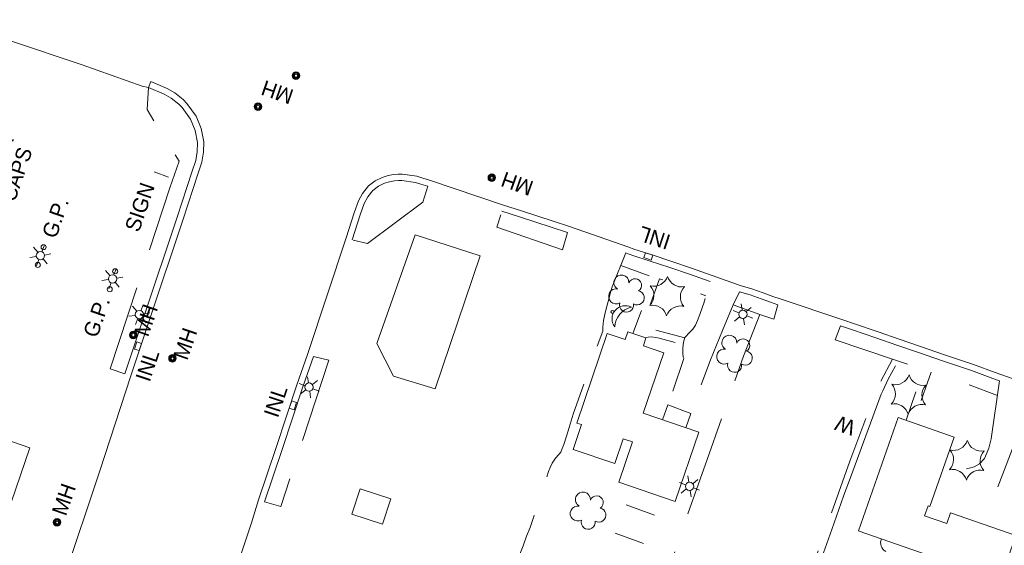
# Model space of a CAD drawing. Header units: feet. Extents: x 387042 to 388277, y 97946 to 98847.
# Tile 5 of 6: x 387576 to 387965, y 98546 to 98753. Entities that reach past the tile are written whole.
import ezdxf
from ezdxf.enums import TextEntityAlignment as Align

# ---------------------------------------------------------------- set-up
doc = ezdxf.new("R2010")
doc.units = ezdxf.units.FT
doc.header["$MEASUREMENT"] = 0
doc.linetypes.add('DGN Style 3', pattern=[55.59925, 39.71375, -15.8855])
doc.linetypes.add('DGN Style 5', pattern=[27.799625, 11.914125, -15.8855])
for name, color, linetype, lineweight in [('E_BLD', 230, 'Continuous', 13), ('E_BLD_Name', 230, 'Continuous', 0), ('E_DRN_Grate', 140, 'Continuous', 0), ('E_DWY', 3, 'DGN Style 3', 0), ('E_LAND_Vegetation', 20, 'Continuous', 0), ('E_MISCPROP', 43, 'Continuous', 0), ('E_MISCPROP_HvyDash', 230, 'DGN Style 3', 13), ('E_MISCPROP_HvyLine', 230, 'Continuous', 13), ('E_MISCPROP_Railing', 43, 'Continuous', 0), ('E_MISCPROP_Solid', 230, 'Continuous', 0), ('E_PATH_Sidewalk', 3, 'DGN Style 5', 0), ('E_RDWY', 30, 'Continuous', 13)]:
    doc.layers.add(name, color=color, linetype=linetype, lineweight=lineweight)
doc.styles.add('Style-IGR_FONT_0', font='IGR_FONT_0.shx')
doc.styles.add('Style-IGR_FONT_1', font='IGR_FONT_1.shx')

# ---------------------------------------------------------------- blocks, each defined once
blk = doc.blocks.new('MHO_3')
at = {"layer": 'E_DRN_Grate', "color": 12, "linetype": 'Continuous', "lineweight": 0}
for centre, radius in [((0.06, 0.01), 1.5), ((0.07, 0.01), 1.22), ((0.06, 0), 0.968), ((0.03, -0.01), 0.605)]:
    blk.add_circle(centre, radius, dxfattribs=at)
blk = doc.blocks.new('SIGN_7')
at = {"layer": 'E_MISCPROP', "color": 1, "linetype": 'Continuous', "lineweight": 0, "style": 'Style-IGR_FONT_0'}
blk.add_text('SIGN', height=6, rotation=0.0001, dxfattribs=at).set_placement((-9.61, -0.01), align=Align.MIDDLE_LEFT)
blk = doc.blocks.new('MHO_6')
at = {"layer": 'E_DRN_Grate', "color": 12, "linetype": 'Continuous', "lineweight": 0}
for centre, radius in [((0.06, 0.01), 1.5), ((0.07, 0.01), 1.22), ((0.06, 0), 0.968), ((0.03, -0.01), 0.605)]:
    blk.add_circle(centre, radius, dxfattribs=at)
blk = doc.blocks.new('MHO_7')
at = {"layer": 'E_DRN_Grate', "color": 12, "linetype": 'Continuous', "lineweight": 0}
for centre, radius in [((0.06, 0.01), 1.5), ((0.07, 0.01), 1.22), ((0.06, 0), 0.968), ((0.03, -0.01), 0.605)]:
    blk.add_circle(centre, radius, dxfattribs=at)
blk = doc.blocks.new('INLT_4')
at = {"layer": 'E_MISCPROP_Railing', "color": 43, "linetype": 'Continuous', "lineweight": 0, "flags": 128}
blk.add_lwpolyline([(3, -2), (3, 0), (0, 0), (0, -2), (3, -2)], dxfattribs=at)
blk = doc.blocks.new('INL_4')
at = {"layer": 'E_MISCPROP_Railing', "color": 43, "linetype": 'Continuous', "lineweight": 0, "style": 'Style-IGR_FONT_0'}
blk.add_text('INL', height=6, rotation=359.9999, dxfattribs=at).set_placement((-5.74, -3.01))
blk = doc.blocks.new('LTP_13')
at = {"layer": 'E_MISCPROP', "color": 1, "linetype": 'Continuous', "lineweight": 0}
for p, q in [((-1.63, 0.07), (-4.24, 0.14)), ((-0.8, 1.43), (-2, 3.73)), ((0.9, 1.42), (2.27, 3.65)), ((-0.88, -1.42), (-2.24, -3.61)), ((0.76, -1.47), (2, -3.65)), ((1.64, -0.02), (4.16, -0.09))]:
    blk.add_line(p, q, dxfattribs=at)
blk.add_circle((0, 0), 1.64, dxfattribs=at)
blk = doc.blocks.new('FILLER_1')
at = {"layer": 'E_DRN_Grate', "color": 12, "linetype": 'Continuous', "lineweight": 0, "style": 'Style-IGR_FONT_0'}
for s, p in [('FILLER', (-0.5, 4.42)), ('CAPS', (-0.05, -4.02))]:
    blk.add_text(s, height=6, rotation=0.0001, dxfattribs=at).set_placement(p, align=Align.MIDDLE_CENTER)
blk = doc.blocks.new('GPO')
at = {"layer": 'E_BLD', "color": 230, "linetype": 'Continuous', "lineweight": 0}
blk.add_circle((0.01, 0.01), 1, dxfattribs=at)
blk = doc.blocks.new('GP')
at = {"layer": 'E_BLD_Name', "color": 230, "linetype": 'Continuous', "lineweight": 0, "style": 'Style-IGR_FONT_0'}
blk.add_text('G.P.', height=6, rotation=0.0001, dxfattribs=at).set_placement((-6.32, -0.49), align=Align.MIDDLE_LEFT)
blk = doc.blocks.new('WAL_8')
at = {"layer": 'E_MISCPROP_Railing', "color": 43, "linetype": 'Continuous', "lineweight": 0, "style": 'Style-IGR_FONT_0'}
blk.add_text('W', height=6, rotation=0.0002, dxfattribs=at).set_placement((-2.27, -0.34), align=Align.MIDDLE_LEFT)
blk = doc.blocks.new('MHO_8')
at = {"layer": 'E_DRN_Grate', "color": 12, "linetype": 'Continuous', "lineweight": 0}
for centre, radius in [((0.06, 0.01), 1.5), ((0.07, 0.01), 1.22), ((0.06, 0), 0.968), ((0.03, -0.01), 0.605)]:
    blk.add_circle(centre, radius, dxfattribs=at)
blk = doc.blocks.new('INLT_5')
at = {"layer": 'E_MISCPROP_Railing', "color": 43, "linetype": 'Continuous', "lineweight": 0, "flags": 128}
blk.add_lwpolyline([(3, -2), (3, 0), (0, 0), (0, -2), (3, -2)], dxfattribs=at)
blk = doc.blocks.new('INL_5')
at = {"layer": 'E_MISCPROP_Railing', "color": 43, "linetype": 'Continuous', "lineweight": 0, "style": 'Style-IGR_FONT_0'}
blk.add_text('INL', height=6, rotation=0.0002, dxfattribs=at).set_placement((-5.74, -3.01))
blk = doc.blocks.new('LTP_14')
at = {"layer": 'E_MISCPROP', "color": 1, "linetype": 'Continuous', "lineweight": 0}
for p, q in [((-1.63, 0.07), (-4.24, 0.14)), ((-0.8, 1.43), (-2, 3.73)), ((0.9, 1.42), (2.27, 3.65)), ((-0.88, -1.42), (-2.24, -3.61)), ((0.76, -1.47), (2, -3.65)), ((1.64, -0.02), (4.16, -0.09))]:
    blk.add_line(p, q, dxfattribs=at)
blk.add_circle((0, 0), 1.64, dxfattribs=at)
blk = doc.blocks.new('SDSH')
at = {"layer": 'E_MISCPROP_Solid', "color": 230, "linetype": 'Continuous', "lineweight": 0}
blk.add_circle((0.65, -0.61), 0.562, dxfattribs=at)
at = {"layer": 'E_MISCPROP_Solid', "color": 230, "linetype": 'Continuous', "lineweight": 0, "extrusion": (0, 0, -1)}
blk.add_arc((10.41, 2.32), 8.55, 164.36, 237.3441, dxfattribs=at)
at = {"layer": 'E_MISCPROP_Solid', "color": 230, "linetype": 'Continuous', "lineweight": 0}
blk.add_arc((-5.06, 0.29), 5.22, 262.0003, 56.2987, dxfattribs=at)
blk = doc.blocks.new('INLT_6')
at = {"layer": 'E_MISCPROP_Railing', "color": 43, "linetype": 'Continuous', "lineweight": 0, "flags": 128}
blk.add_lwpolyline([(3, -2), (3, 0), (0, 0), (0, -2), (3, -2)], dxfattribs=at)
blk = doc.blocks.new('INL_6')
at = {"layer": 'E_MISCPROP_Railing', "color": 43, "linetype": 'Continuous', "lineweight": 0, "style": 'Style-IGR_FONT_0'}
blk.add_text('INL', height=6, rotation=0.0002, dxfattribs=at).set_placement((-5.74, -3.01))
blk = doc.blocks.new('LTP_15')
at = {"layer": 'E_MISCPROP', "color": 1, "linetype": 'Continuous', "lineweight": 0}
for p, q in [((-1.63, 0.07), (-4.24, 0.14)), ((-0.8, 1.43), (-2, 3.73)), ((0.9, 1.42), (2.27, 3.65)), ((-0.88, -1.42), (-2.24, -3.61)), ((0.76, -1.47), (2, -3.65)), ((1.64, -0.02), (4.16, -0.09))]:
    blk.add_line(p, q, dxfattribs=at)
blk.add_circle((0, 0), 1.64, dxfattribs=at)
blk = doc.blocks.new('TREE_14')
at = {"layer": 'E_LAND_Vegetation', "color": 94, "linetype": 'Continuous', "lineweight": 0}
for centre, radius, start, end in [((-1.47, 4.28), 2.78, 1.3948, 209.1678), ((3.57, 2.42), 2.97, 278.4239, 139.6578), ((-4.47, 0.2), 2.78, 78.0718, 279.0828), ((-2.01, -4.2), 2.61, 140.7799, 358.7125), ((3.46, -3.43), 2.97, 196.0747, 79.048)]:
    blk.add_arc(centre, radius, start, end, dxfattribs=at)
blk = doc.blocks.new('PINEL_6')
at = {"layer": 'E_LAND_Vegetation', "color": 94, "linetype": 'Continuous', "lineweight": 0}
for centre, start, end in [((-8.14, 7.32), 275.2115, 0.9764), ((2.26, 10.71), 215.2115, 300.9764), ((10.41, 3.41), 155.2115, 240.9765), ((-10.4, -3.39), 335.2115, 60.9764), ((8.15, -7.3), 95.2115, 180.9765), ((-2.25, -10.7), 35.2115, 120.9765)]:
    blk.add_arc(centre, 5.72, start, end, dxfattribs=at)

msp = doc.modelspace()

# ---------------------------------------------------------------- linework, layer by layer
at = {"layer": 'E_DWY', "color": 2, "linetype": 'DGN Style 3', "lineweight": 0, "flags": 128}
for points in [[(387617.16, 98613.34), (387611.37, 98615.32), (387622.84, 98649.85), (387634.97, 98686.76), (387638.57, 98697.29), (387632.04, 98707.61), (387625.93, 98717.68), (387626.45, 98726.38)], [(387736.77, 98687.36), (387734.87, 98681.01), (387712.97, 98664.69), (387706.95, 98666.2)], [(387792.02, 98669.11), (387789.96, 98662.23), (387789.96, 98662.23), (387764.07, 98671.2), (387766.07, 98677.49)], [(387762.1, 98521.85), (387764.19, 98527.02), (387764.91, 98528.03), (387766.03, 98529.64), (387767.47, 98531.37), (387768.67, 98532.9), (387769.97, 98534.87), (387771.28, 98537.72), (387772.86, 98541.46), (387774.45, 98545.45), (387775.83, 98549.17), (387777.18, 98552.67), (387778.65, 98557.03), (387780.03, 98560.9), (387781.17, 98564.45), (387782.35, 98567.97), (387783.54, 98571.73), (387784.52, 98574.69), (387785.13, 98576.29), (387785.91, 98578.09), (387787.29, 98580), (387788.57, 98581.42), (387789.39, 98582.4), (387789.9, 98583.77), (387790.51, 98585.44), (387791.6, 98588.67), (387792.7, 98592.09), (387794.25, 98597.34), (387805.89, 98630.2), (387805.96, 98631.72), (387806.19, 98634.3), (387806.82, 98637.38), (387807.61, 98640.44), (387808.4, 98643.27), (387809.17, 98645.95), (387809.69, 98647.68), (387815.01, 98661.01)], [(387859.93, 98645.64), (387857.48, 98640.47), (387853.18, 98630.43), (387848.42, 98618.77), (387843.04, 98604.23), (387841.4, 98603.51), (387841.01, 98603.95), (387839.96, 98604.69), (387838.26, 98605.39), (387836.88, 98605.82), (387835.63, 98605.96), (387833.43, 98606.04), (387837.96, 98619.36), (387837.71, 98619.89), (387837.54, 98621.35), (387837.53, 98623.49), (387837.76, 98625.86), (387838.38, 98627.59), (387840.25, 98629.76), (387841.47, 98630.91), (387842.59, 98632.51), (387843.35, 98634.38), (387844.21, 98636.75), (387845.3, 98639.8), (387845.84, 98641.2), (387848.36, 98649.78)], [(387875.07, 98640.5), (387873.46, 98634.83), (387873.46, 98634.83), (387867.93, 98636.69), (387861.55, 98620.33), (387854.92, 98601.3), (387847.11, 98579.45), (387839.07, 98556.91), (387831.51, 98534.79), (387819.21, 98502.25)], [(387899.86, 98632.24), (387897.69, 98626.7), (387920.38, 98619.11), (387914.49, 98607.94), (387903.48, 98578.85), (387894.66, 98553.84), (387883.53, 98521.6), (387874.52, 98495.28), (387872.81, 98488.91), (387872.15, 98484.08)], [(387691.63, 98620.18), (387697.74, 98618.69), (387678.75, 98560.97), (387672.3, 98562.8)], [(387962.62, 98610.51), (387959.34, 98587.58), (387958.35, 98583.9), (387956.71, 98579.91), (387954.75, 98577.8), (387952.65, 98576.58), (387950.63, 98576.08), (387948.41, 98575.41), (387945.67, 98574.99), (387943.42, 98574.54), (387940.69, 98574.13), (387939.67, 98573.96)], [(387976.15, 98605.81), (387969.6, 98588.55), (387961.6, 98567.96), (387956.69, 98553.75)], [(387829.5, 98595.17), (387831.64, 98601), (387840.71, 98597.7), (387838.71, 98592.03)]]:
    msp.add_lwpolyline(points, dxfattribs=at)
at = {"layer": 'E_LAND_Vegetation', "color": 94, "linetype": 'Continuous', "lineweight": 0}
msp.add_arc((387919.51, 98546.6), 3.86, 156.8872, 241.6612, dxfattribs=at)
at = {"layer": 'E_MISCPROP', "color": 1, "linetype": 'Continuous', "lineweight": 0}
msp.add_line((387634.38, 98690.95), (387628.7, 98693.04), dxfattribs=at)
at = {"layer": 'E_MISCPROP_HvyDash', "color": 230, "linetype": 'DGN Style 3', "lineweight": 13, "flags": 128}
msp.add_lwpolyline([(387557.21, 98591.77), (387512.36, 98460.67), (387534.73, 98453.01), (387579.58, 98584.11)], close=True, dxfattribs=at)
at = {"layer": 'E_MISCPROP_HvyLine', "color": 230, "linetype": 'Continuous', "lineweight": 13, "flags": 128}
for points in [[(387739.69, 98607.34), (387757.44, 98659.83), (387731.85, 98668.19), (387716.75, 98625.33), (387723.26, 98612.32)], [(387821.94, 98597.75), (387843.81, 98590.29), (387834.48, 98562.92), (387812.22, 98570.5), (387817.65, 98586.43), (387813.97, 98587.69), (387810.63, 98577.87), (387794.24, 98583.45), (387797.57, 98593.24), (387795.66, 98593.89), (387807.7, 98629.24), (387814.73, 98626.84), (387815.78, 98629.92), (387822.99, 98627.46), (387821.95, 98624.41), (387830.08, 98621.63)], [(387907.21, 98551.18), (387937.01, 98540.76), (387934.36, 98533.2), (387960.2, 98524.16), (387969.04, 98549.43), (387943.25, 98558.45), (387941.75, 98554.17), (387933.03, 98557.21), (387934.44, 98561.23), (387935.13, 98560.99), (387944.69, 98588.32), (387922.61, 98596.03), (387906.96, 98551.27)], [(387722.17, 98563.95), (387718.94, 98553.97), (387706.86, 98557.89), (387710.08, 98567.86)]]:
    msp.add_lwpolyline(points, close=True, dxfattribs=at)
at = {"layer": 'E_MISCPROP_Railing', "color": 43, "linetype": 'Continuous', "lineweight": 13, "flags": 128}
msp.add_lwpolyline([(387921.51, 98616.45), (387918.69, 98611.22), (387916.47, 98606.56), (387915.92, 98605.28), (387904.72, 98574.83), (387900.99, 98565), (387896.38, 98551.9), (387892.41, 98540.82), (387889.27, 98530.96), (387888.01, 98527.01), (387887.22, 98524.11), (387886.42, 98521.27), (387885.59, 98518.61), (387884.5, 98515.16), (387883.61, 98512.03), (387882.68, 98509.05), (387881.87, 98506.66), (387881.1, 98504.13), (387880.69, 98502.72)], dxfattribs=at)
at = {"layer": 'E_PATH_Sidewalk', "color": 2, "linetype": 'DGN Style 5', "lineweight": 0, "flags": 128}
for points in [[(387813.02, 98656.02), (387826.1, 98651.33), (387826.1, 98651.33), (387817.82, 98629.22)], [(387838.37, 98627.57), (387826.36, 98630.66), (387825.67, 98630.65), (387824.08, 98630.16), (387822.97, 98630.14), (387822.09, 98630.63), (387821.66, 98631.46), (387821.74, 98632.24), (387821.95, 98633.15), (387828.33, 98650.83), (387846.69, 98644.1)], [(387867.93, 98636.69), (387857.48, 98640.47)], [(387822.97, 98627.47), (387823.89, 98627.83), (387825.12, 98627.95), (387826.85, 98627.7), (387828.19, 98627.37), (387837.67, 98624.89)], [(387925.68, 98594.96), (387929.47, 98605.77), (387932.51, 98615.07), (387920.38, 98619.11)], [(387961.8, 98604.74), (387950.08, 98609.13), (387935.68, 98614.04), (387934.18, 98609.93), (387931.29, 98601.82), (387928.8, 98593.87)], [(387826.4, 98557.45), (387814.94, 98561.65), (387810.89, 98550.41)], [(387810.86, 98550.42), (387822.42, 98546.18), (387826.4, 98557.47)]]:
    msp.add_lwpolyline(points, dxfattribs=at)
at = {"layer": 'E_RDWY', "color": 30, "linetype": 'Continuous', "lineweight": 13, "flags": 128}
for points in [[(387548.53, 98753.08), (387569.07, 98745.79), (387572.01, 98744.71), (387600.36, 98735.28), (387623.98, 98726.81), (387626.45, 98726.38)], [(387626.45, 98726.38), (387627.41, 98728.69), (387633.84, 98725.98), (387636.9, 98724.19), (387640.19, 98721.64), (387641.71, 98720.01), (387645.27, 98715.03), (387647.31, 98710.1), (387648.32, 98704.87), (387648.21, 98700.74), (387647.58, 98696.86), (387646.06, 98692.5), (387640.17, 98674.39), (387627.3, 98635.76), (387619.53, 98612.55), (387607.22, 98574.99)], [(387626.45, 98726.38), (387632.72, 98723.74), (387635.49, 98722.12), (387638.5, 98719.78), (387639.77, 98718.43), (387643.07, 98713.81), (387644.9, 98709.38), (387645.81, 98704.66), (387645.72, 98700.97), (387645.15, 98697.48), (387643.69, 98693.29), (387637.8, 98675.17), (387624.93, 98636.55), (387617.16, 98613.34)], [(387704.57, 98666.96), (387707.75, 98676.9), (387709.43, 98681.53), (387710.99, 98684.53), (387713.41, 98687.49), (387716.01, 98689.48), (387718.76, 98690.83), (387721.13, 98691.55), (387723.29, 98691.96), (387725.12, 98692.09), (387726.11, 98692.09), (387726.67, 98692.1), (387732.52, 98691.27), (387734.86, 98690.51), (387737.46, 98689.76), (387766.76, 98679.9)], [(387706.95, 98666.2), (387710.12, 98676.1), (387711.72, 98680.52), (387713.09, 98683.14), (387715.16, 98685.69), (387717.33, 98687.35), (387719.68, 98688.5), (387721.73, 98689.12), (387723.61, 98689.47), (387725.22, 98689.59), (387726.14, 98689.59), (387726.5, 98689.6), (387731.95, 98688.82), (387734.12, 98688.12), (387736.77, 98687.36)], [(387766, 98677.52), (387773.07, 98675.25), (387785.51, 98671.21), (387792.02, 98669.11)], [(387766.76, 98679.9), (387773.84, 98677.63), (387786.28, 98673.59), (387792.79, 98671.49), (387815.77, 98663.39)], [(387667.14, 98554.43), (387669.94, 98563.61), (387676.99, 98584.28), (387685.15, 98608.98), (387689.26, 98620.99), (387704.57, 98666.96)], [(387814.95, 98661.03), (387817.79, 98660.05), (387824.25, 98657.96), (387832.36, 98655.27), (387840.16, 98652.6), (387848.36, 98649.78)], [(387815.77, 98663.39), (387818.58, 98662.42), (387825.02, 98660.34), (387833.16, 98657.64), (387840.97, 98654.97), (387849.17, 98652.15), (387860.64, 98648.04)], [(387859.93, 98645.64), (387864.07, 98644.42), (387868.45, 98642.9), (387872.2, 98641.54), (387875.07, 98640.5)], [(387860.64, 98648.04), (387864.83, 98646.8), (387869.29, 98645.25), (387873.06, 98643.89), (387875.92, 98642.85), (387900.68, 98634.6)], [(387900.68, 98634.6), (387905.4, 98632.97), (387914.65, 98629.82), (387922.92, 98626.93), (387931.37, 98624.13), (387940.84, 98620.84), (387952.4, 98616.92), (387960.87, 98613.82), (387963.49, 98612.85), (387976.95, 98608.18)], [(387899.86, 98632.24), (387904.59, 98630.61), (387913.83, 98627.45), (387922.11, 98624.57), (387930.56, 98621.76), (387940.03, 98618.48), (387951.57, 98614.56), (387960.01, 98611.47), (387962.62, 98610.51)], [(387672.3, 98562.8), (387679.36, 98583.48), (387687.52, 98608.18), (387691.63, 98620.18)], [(387593, 98532.15), (387607.22, 98574.99)], [(387657.26, 98525.07), (387667.14, 98554.43)]]:
    msp.add_lwpolyline(points, dxfattribs=at)

# ---------------------------------------------------------------- block references
at = {"layer": 'E_BLD', "color": 230, "linetype": 'Continuous', "lineweight": 0, "xscale": 0.9999994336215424, "yscale": 0.9999994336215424, "zscale": 0.9999994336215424, "rotation": 70.99663370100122}
for p in [(387585.1, 98663.27), (387582.8, 98656.25), (387613.34, 98653.75), (387611.2, 98646.68)]:
    msp.add_blockref('GPO', p, dxfattribs=at)
at = {"layer": 'E_BLD_Name', "color": 230, "linetype": 'Continuous', "lineweight": 0, "xscale": 0.9999994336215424, "yscale": 0.9999994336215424, "zscale": 0.9999994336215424, "rotation": 70.99663370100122}
for p in [(387588.73, 98673.48), (387604.99, 98634.31)]:
    msp.add_blockref('GP', p, dxfattribs=at)
at = {"layer": 'E_DRN_Grate', "color": 12, "linetype": 'Continuous', "lineweight": 0}
for name, p, xscale, yscale, zscale, rotation in [('MHO_7', (387684.73, 98730.98), 0.9999994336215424, 0.9999994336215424, 0.9999994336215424, 70.99663370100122), ('MHO_7', (387669.71, 98718.69), 0.9999994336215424, 0.9999994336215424, 0.9999994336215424, 70.99663370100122), ('FILLER_1', (387570.59, 98693.42), 0.9999994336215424, 0.9999994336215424, 0.9999994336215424, 70.99663370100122), ('MHO_8', (387762.16, 98690.67), 0.9999984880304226, 0.9999984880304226, 0.9999984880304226, 160.4799728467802), ('MHO_6', (387620.49, 98628.58), 0.9999994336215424, 0.9999994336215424, 0.9999994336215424, 70.99663370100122), ('MHO_7', (387635.97, 98619.32), 0.9999994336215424, 0.9999994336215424, 0.9999994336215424, 70.99663370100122), ('MHO_3', (387590.41, 98554.58), 1.000000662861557, 1.000000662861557, 1.000000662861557, 70.82104675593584)]:
    msp.add_blockref(name, p, dxfattribs=dict(at, xscale=xscale, yscale=yscale, zscale=zscale, rotation=rotation))
at = {"layer": 'E_LAND_Vegetation', "color": 94, "linetype": 'Continuous', "lineweight": 0, "xscale": 0.9999984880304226, "yscale": 0.9999984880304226, "zscale": 0.9999984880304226, "rotation": 160.4799728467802}
for name, p in [('TREE_14', (387815.38, 98644.95)), ('PINEL_6', (387831.34, 98643.99)), ('TREE_14', (387858.05, 98621.2)), ('PINEL_6', (387926.73, 98605.11)), ('PINEL_6', (387949.72, 98579.19)), ('TREE_14', (387800.21, 98559.26))]:
    msp.add_blockref(name, p, dxfattribs=at)
at = {"layer": 'E_MISCPROP', "color": 1, "linetype": 'Continuous', "lineweight": 0}
for name, p, xscale, yscale, zscale, rotation in [('SIGN_7', (387622.99, 98678.93), 0.9999994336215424, 0.9999994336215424, 0.9999994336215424, 70.99663370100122), ('LTP_13', (387583.82, 98659.95), 0.9999994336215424, 0.9999994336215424, 0.9999994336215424, 70.99663370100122), ('LTP_13', (387612.3, 98650.78), 0.9999994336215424, 0.9999994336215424, 0.9999994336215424, 70.99663370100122), ('LTP_13', (387622.91, 98636.68), 0.9999994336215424, 0.9999994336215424, 0.9999994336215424, 70.99663370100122), ('LTP_14', (387861.25, 98636.8), 0.9999984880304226, 0.9999984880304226, 0.9999984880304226, 160.4799728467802), ('LTP_15', (387689.91, 98608.05), 0.9999984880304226, 0.9999984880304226, 0.9999984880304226, 160.4799728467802), ('LTP_14', (387840.18, 98568.89), 0.9999984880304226, 0.9999984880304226, 0.9999984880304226, 160.4799728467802)]:
    msp.add_blockref(name, p, dxfattribs=dict(at, xscale=xscale, yscale=yscale, zscale=zscale, rotation=rotation))
at = {"layer": 'E_MISCPROP_Railing', "color": 43, "linetype": 'Continuous', "lineweight": 0}
for name, p, xscale, yscale, zscale, rotation in [('INL_5', (387826.79, 98666.83), 0.9999991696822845, 0.9999991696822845, 0.9999991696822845, 161.8946910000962), ('INLT_5', (387822.79, 98661.06), 0.9999991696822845, 0.9999991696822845, 0.9999991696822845, 341.8946910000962), ('INLT_4', (387623.8, 98625.31), 1.00000019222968, 1.00000019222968, 1.00000019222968, 251.470049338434), ('INL_4', (387625.91, 98616.17), 0.9999987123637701, 0.9999987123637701, 0.9999987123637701, 71.47030231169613), ('INL_6', (387676.55, 98602), 0.9999993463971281, 0.9999993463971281, 0.9999993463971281, 71.71607564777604), ('INLT_6', (387682.11, 98599.76), 0.9999993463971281, 0.9999993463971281, 0.9999993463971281, 71.71607564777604), ('WAL_8', (387902.99, 98592.07), 0.9999984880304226, 0.9999984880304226, 0.9999984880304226, 160.4799728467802)]:
    msp.add_blockref(name, p, dxfattribs=dict(at, xscale=xscale, yscale=yscale, zscale=zscale, rotation=rotation))
at = {"layer": 'E_MISCPROP_Solid', "color": 230, "linetype": 'Continuous', "lineweight": 0, "xscale": 0.9999984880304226, "yscale": 0.9999984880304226, "zscale": 0.9999984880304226, "rotation": 160.4799728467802}
msp.add_blockref('SDSH', (387810.13, 98636.94), dxfattribs=at)

# ---------------------------------------------------------------- texts
at = {"layer": 'E_DRN_Grate', "color": 12, "linetype": 'Continuous', "lineweight": 0, "style": 'Style-IGR_FONT_1'}
for rotation, p in [(160.9967, (387683.3, 98722.41)), (160.4802, (387778.01, 98686.23)), (70.9967, (387623.48, 98628.54)), (70.9967, (387638.97, 98619.29)), (70.8211, (387591.02, 98557.85))]:
    msp.add_text('MH', height=6, rotation=rotation, dxfattribs=at).set_placement(p, align=Align.MIDDLE_LEFT)

doc.saveas('drawing.dxf')
